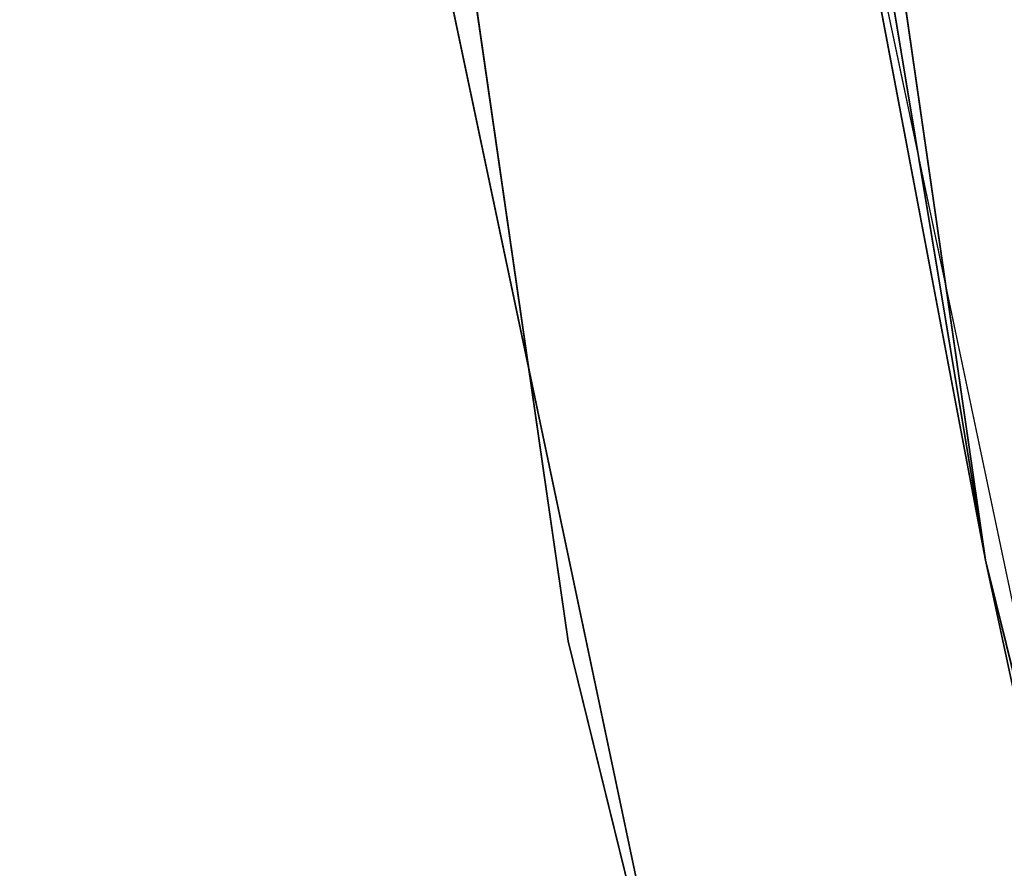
# Model space of a CAD drawing. Extents: x -775 to 775, y -775 to 775.
# Tile 236 of 256: x -736 to -729, y -144 to -138. Entities that reach past the tile are written whole.
import ezdxf

# ---------------------------------------------------------------- set-up
doc = ezdxf.new("R2010")
doc.units = 0
doc.layers.get('0').update_dxf_attribs({"color": 13, "linetype": 'CONTINUOUS'})

# ---------------------------------------------------------------- blocks, each defined once
blk = doc.blocks.new('OBJ_000001')
for p, q in [((-739.5542285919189, -71.31448183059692), (-729.3858085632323, -141.5687449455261)), ((-729.3858085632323, -141.5687449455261, 2.999988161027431), (-739.5542285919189, -71.31448183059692, 2.999988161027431)), ((-729.3858085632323, -141.5687449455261, 18.22198307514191), (-739.5542285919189, -71.31448183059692, 18.22198307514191)), ((-729.3858085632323, -141.5687449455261, 38.99984211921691), (-739.5542285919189, -71.31448183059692, 38.99984211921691)), ((-742.5403350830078, -71.60242452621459), (-732.3308807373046, -142.1403549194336)), ((-742.5403350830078, -71.60242452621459, 38.99984211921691), (-732.3308807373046, -142.1403549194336, 38.99984211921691)), ((-742.5403350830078, -71.60242452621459, 2.999988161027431), (-732.3308807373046, -142.1403549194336, 2.999988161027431)), ((-735.9647674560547, -101.922061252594), (-729.3858085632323, -141.5687449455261, 18.22198307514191)), ((-730.5313297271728, -135.528076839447), (-729.3858085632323, -141.5687449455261, 18.22198307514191)), ((-723.1046512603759, -170.7885335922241), (-730.5313297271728, -135.528076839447)), ((-711.860521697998, -212.8441303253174), (-729.3858085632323, -141.5687449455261)), ((-711.860521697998, -212.8441303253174, 2.999988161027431), (-729.3858085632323, -141.5687449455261, 2.999988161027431)), ((-729.3858085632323, -141.5687449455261, 2.999988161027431), (-729.3858085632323, -141.5687449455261)), ((-723.1046512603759, -170.7885335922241), (-729.3858085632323, -141.5687449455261, 18.22198307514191)), ((-711.860521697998, -212.8441303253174, 18.22198307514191), (-729.3858085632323, -141.5687449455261, 18.22198307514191)), ((-729.3858085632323, -141.5687449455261, 18.22198307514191), (-729.3858085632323, -141.5687449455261, 38.99984211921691)), ((-729.3858085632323, -141.5687449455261, 38.99984211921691), (-711.860521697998, -212.8441303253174, 38.99984211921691)), ((-732.3308807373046, -142.1403549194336), (-714.7348617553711, -213.7035013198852)), ((-714.7348617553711, -213.7035013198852, 38.99984211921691), (-732.3308807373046, -142.1403549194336, 38.99984211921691)), ((-732.3308807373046, -142.1403549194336, 2.999988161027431), (-714.7348617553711, -213.7035013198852, 2.999988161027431)), ((-732.3308807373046, -142.1403549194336, 2.999988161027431), (-732.3308807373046, -142.1403549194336, 38.99984211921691))]:
    blk.add_line(p, q)
at = {"color": 7}
mesh = blk.add_polyface(dxfattribs=at)
corners = [(-739.5542285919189, -71.31448183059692, 2.999988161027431), (-729.3858085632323, -141.5687449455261), (-729.3858085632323, -141.5687449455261, 2.999988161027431), (-739.5542285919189, -71.31448183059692)]
mesh.append_faces([[corners[k] for k in face] for face in [(0, 1, 2), (1, 0, 3)]], dxfattribs={"vtx0": -1, "color": 7})
mesh = blk.add_polyface(dxfattribs=at)
corners = [(-739.5542285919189, -71.31448183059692, 18.22198307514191), (-735.9647674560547, -101.922061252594), (-729.3858085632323, -141.5687449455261, 18.22198307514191)]
mesh.append_faces([[corners[k] for k in face] for face in [(0, 1, 2)]], dxfattribs={"color": 7})
mesh = blk.add_polyface(dxfattribs=at)
corners = [(-739.5542285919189, -71.31448183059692, 38.99984211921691), (-729.3858085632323, -141.5687449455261, 18.22198307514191), (-729.3858085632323, -141.5687449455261, 38.99984211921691), (-739.5542285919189, -71.31448183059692, 18.22198307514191)]
mesh.append_faces([[corners[k] for k in face] for face in [(0, 1, 2), (1, 0, 3)]], dxfattribs={"vtx0": -1, "color": 7})
mesh = blk.add_polyface(dxfattribs=at)
corners = [(-742.5403350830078, -71.60242452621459, 2.999988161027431), (-732.3308807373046, -142.1403549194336, 38.99984211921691), (-732.3308807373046, -142.1403549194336, 2.999988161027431), (-742.5403350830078, -71.60242452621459, 38.99984211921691)]
mesh.append_faces([[corners[k] for k in face] for face in [(0, 1, 2), (1, 0, 3)]], dxfattribs={"vtx0": -1, "color": 7})
mesh = blk.add_polyface(dxfattribs=at)
corners = [(-735.9647674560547, -101.922061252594), (-730.5313297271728, -135.528076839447), (-729.3858085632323, -141.5687449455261, 18.22198307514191)]
mesh.append_faces([[corners[k] for k in face] for face in [(0, 1, 2)]], dxfattribs={"color": 7})
mesh = blk.add_polyface(dxfattribs=at)
corners = [(-730.5313297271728, -135.528076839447), (-723.1046512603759, -170.7885335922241), (-729.3858085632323, -141.5687449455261, 18.22198307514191)]
mesh.append_faces([[corners[k] for k in face] for face in [(0, 1, 2)]], dxfattribs={"color": 7})
mesh = blk.add_polyface(dxfattribs=at)
corners = [(-729.3858085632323, -141.5687449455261, 2.999988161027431), (-711.860521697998, -212.8441303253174), (-711.860521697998, -212.8441303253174, 2.999988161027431), (-729.3858085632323, -141.5687449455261)]
mesh.append_faces([[corners[k] for k in face] for face in [(0, 1, 2), (1, 0, 3)]], dxfattribs={"vtx0": -1, "color": 7})
mesh = blk.add_polyface(dxfattribs=at)
corners = [(-729.3858085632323, -141.5687449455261, 18.22198307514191), (-723.1046512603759, -170.7885335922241), (-711.860521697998, -212.8441303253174, 18.22198307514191)]
mesh.append_faces([[corners[k] for k in face] for face in [(0, 1, 2)]], dxfattribs={"color": 7})
mesh = blk.add_polyface(dxfattribs=at)
corners = [(-729.3858085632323, -141.5687449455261, 38.99984211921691), (-711.860521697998, -212.8441303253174, 18.22198307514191), (-711.860521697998, -212.8441303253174, 38.99984211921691), (-729.3858085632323, -141.5687449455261, 18.22198307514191)]
mesh.append_faces([[corners[k] for k in face] for face in [(0, 1, 2), (1, 0, 3)]], dxfattribs={"vtx0": -1, "color": 7})
mesh = blk.add_polyface(dxfattribs=at)
corners = [(-732.3308807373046, -142.1403549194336, 2.999988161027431), (-714.7348617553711, -213.7035013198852, 38.99984211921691), (-714.7348617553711, -213.7035013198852, 2.999988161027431), (-732.3308807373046, -142.1403549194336, 38.99984211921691)]
mesh.append_faces([[corners[k] for k in face] for face in [(0, 1, 2), (1, 0, 3)]], dxfattribs={"vtx0": -1, "color": 7})
blk = doc.blocks.new('OBJ_000002')
for p, q in [((-726.0243858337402, -171.4781232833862, 30.16272406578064), (-733.4809558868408, -136.0752939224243, 30.16272406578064)), ((-726.0243858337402, -171.4781232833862, 6.999972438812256), (-733.4809558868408, -136.0752939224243, 6.999972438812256))]:
    blk.add_line(p, q)
at = {"color": 8}
mesh = blk.add_polyface(dxfattribs=at)
corners = [(-733.4809558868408, -136.0752939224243, 6.999972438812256), (-726.0243858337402, -171.4781232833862, 30.16272406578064), (-726.0243858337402, -171.4781232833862, 6.999972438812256), (-733.4809558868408, -136.0752939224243, 30.16272406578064)]
mesh.append_faces([[corners[k] for k in face] for face in [(0, 1, 2), (1, 0, 3)]], dxfattribs={"vtx0": -1, "color": 8})
blk = doc.blocks.new('SKPE74C')
for name in ['OBJ_000002', 'OBJ_000001']:
    blk.add_blockref(name, (0, 0))

msp = doc.modelspace()

# ---------------------------------------------------------------- block references
msp.add_blockref('SKPE74C', (0, 0))

doc.saveas('drawing.dxf')
